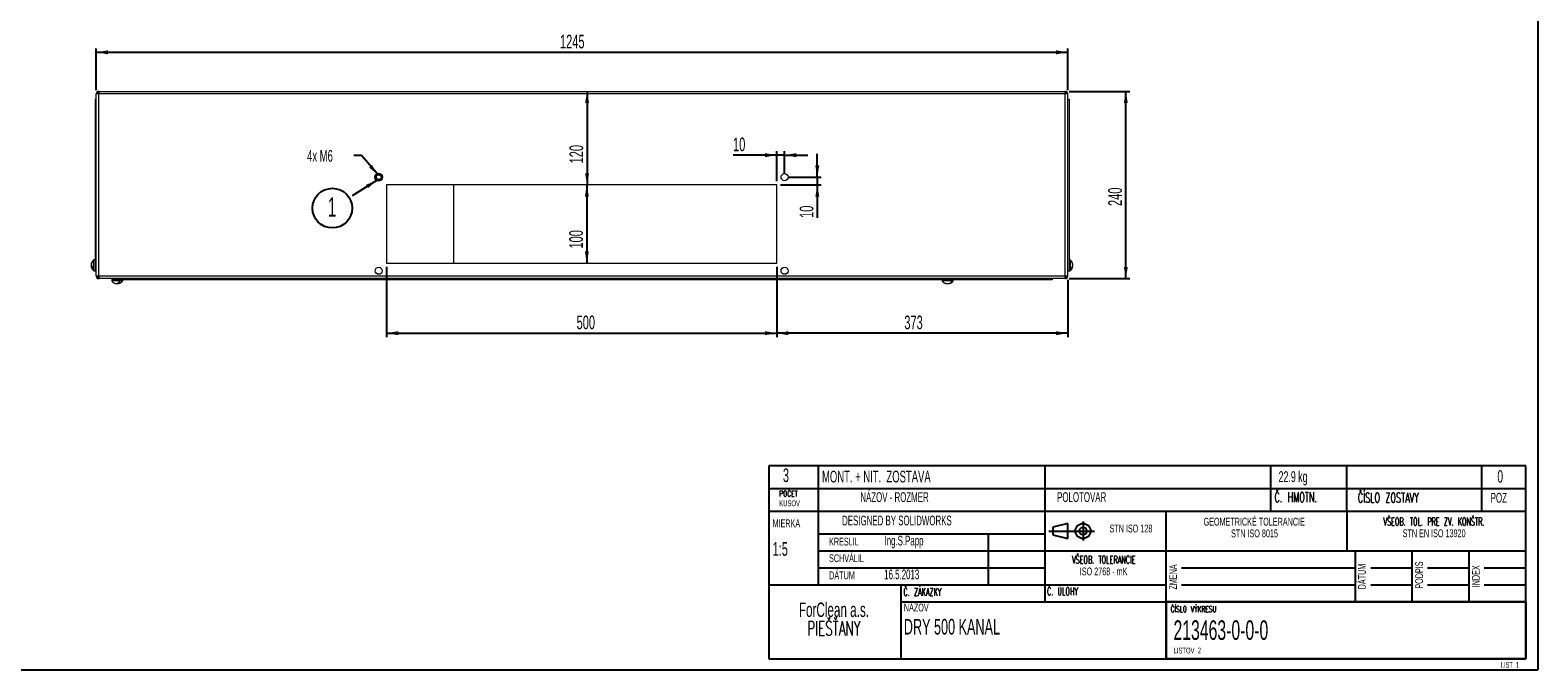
# Model space of a CAD drawing. Header units: millimetres. Extents: x -6 to 587, y -26 to 415.
# Tile 2 of 7: x 201 to 587, y 5 to 169. Entities that reach past the tile are written whole.
import ezdxf

# ---------------------------------------------------------------- set-up
doc = ezdxf.new("R2010")
doc.units = ezdxf.units.MM
for name, color, linetype in [('KOTY', 96, 'Continuous'), ('RAMIK', 7, 'Continuous'), ('RAZITKO', 7, 'Continuous'), ('RAZITKO-TEXT', 17, 'Continuous')]:
    doc.layers.add(name, color=color, linetype=linetype)
doc.styles.add('SLDTEXTSTYLE0', font='TXT', dxfattribs={"width": 0.605})
doc.styles.add('SLDTEXTSTYLE1', font='TXT', dxfattribs={"width": 0.605, "bigfont": 'bigfont'})
doc.styles.add('SLDTEXTSTYLE2', font='TXT', dxfattribs={"width": 0.575})
doc.dimstyles.new('SLDDIMSTYLE0', dxfattribs={"dimtxt": 3.5, "dimasz": 3, "dimexe": 0, "dimexo": 0.0625, "dimgap": 0.875, "dimtad": 1, "dimdec": 1, "dimlfac": 5, "dimrnd": 1e-09, "dimzin": 12, "dimdsep": 46, "dimtxsty": 'SLDTEXTSTYLE0', "dimsah": 1, "dimcen": 0.09, "dimadec": 0, "dimazin": 3, "dimtfac": 1, "dimtdec": 1, "dimtofl": 0, "dimtmove": 0, "dimatfit": 3, "dimfxl": 0, "dimfrac": 2, "dimtolj": 1, "dimtzin": 12, "dimarcsym": 0})
doc.dimstyles.new('SLDDIMSTYLE2', dxfattribs={"dimtxt": 0, "dimasz": 3, "dimexe": 0, "dimexo": 0.0625, "dimgap": 0, "dimtad": 0, "dimtih": 1, "dimtoh": 1, "dimdec": 0, "dimrnd": 1e-09, "dimzin": 0, "dimdsep": 46, "dimtxsty": 'Standard', "dimsah": 1, "dimcen": 0.09, "dimadec": 0, "dimazin": 0, "dimtfac": 3, "dimtdec": 0, "dimtofl": 0, "dimtmove": 0, "dimatfit": 3, "dimfxl": 0, "dimfrac": 2, "dimtolj": 1, "dimtzin": 0, "dimarcsym": 0})
doc.dimstyles.new('SLDDIMSTYLE3', dxfattribs={"dimtxt": 3.5, "dimasz": 3, "dimexe": 0, "dimexo": 0.0625, "dimgap": 0.875, "dimtad": 1, "dimdec": 1, "dimlfac": 5, "dimrnd": 1e-09, "dimzin": 12, "dimdsep": 46, "dimtxsty": 'SLDTEXTSTYLE0', "dimsah": 1, "dimcen": 0.09, "dimadec": 0, "dimazin": 3, "dimtfac": 1, "dimtdec": 1, "dimtmove": 0, "dimatfit": 0, "dimfxl": 0, "dimfrac": 2, "dimtolj": 1, "dimtzin": 12, "dimarcsym": 0})

# ---------------------------------------------------------------- blocks, each defined once
blk = doc.blocks.new('SW_NOTE_0')
at = {"layer": 'RAZITKO-TEXT', "color": 0, "char_height": 3.7, "attachment_point": 2}
for s, insert, style in [('ForClean a.s.', (15.61, 4.77), 'SLDTEXTSTYLE0'), ('PIEŠŤANY', (15.57, 0), 'SLDTEXTSTYLE1')]:
    blk.add_mtext(s, dxfattribs=dict(at, insert=insert, style=style))
blk = doc.blocks.new('SW_NOTE_1')
at = {"layer": 'RAZITKO-TEXT', "color": 0, "char_height": 2, "attachment_point": 2}
for s, insert, style in [('VŠEOB. TOL. PRE ZV. KONŠTR.', (20.34, 2.58), 'SLDTEXTSTYLE1'), ('STN EN ISO 13920', (20.39, -0.42), 'SLDTEXTSTYLE0')]:
    blk.add_mtext(s, dxfattribs=dict(at, insert=insert, style=style))
blk = doc.blocks.new('SW_NOTE_2')
at = {"layer": 'RAZITKO-TEXT', "color": 0, "char_height": 2, "attachment_point": 2}
for s, insert, style in [('VŠEOB. TOLERANCIE', (14, 2.58), 'SLDTEXTSTYLE1'), ('ISO 2768 - mK', (13.98, -0.42), 'SLDTEXTSTYLE0')]:
    blk.add_mtext(s, dxfattribs=dict(at, insert=insert, style=style))
blk = doc.blocks.new('SW_NOTE_3')
at = {"layer": 'RAZITKO-TEXT', "color": 0, "char_height": 2, "attachment_point": 2, "style": 'SLDTEXTSTYLE0'}
for s, insert in [('GEOMETRICKÉ TOLERANCIE', (18.87, 2.58)), ('STN ISO 8015', (18.95, -0.42))]:
    blk.add_mtext(s, dxfattribs=dict(at, insert=insert))
blk = doc.blocks.new('SW_NOTE_4')
at = {"layer": 'RAZITKO-TEXT', "color": 0, "char_height": 1.5, "attachment_point": 1}
for s, insert, style in [('POČET', (0, 1.93), 'SLDTEXTSTYLE1'), ('KUSOV', (0, -0.57), 'SLDTEXTSTYLE0')]:
    blk.add_mtext(s, dxfattribs=dict(at, insert=insert, style=style))
blk = doc.blocks.new('*D30')
at = {"layer": 'KOTY'}
for p, q in [((291.98, 108.27), (291.98, 90.28)), ((391.98, 108.27), (391.98, 90.28)), ((291.98, 91.28), (391.98, 91.28))]:
    blk.add_line(p, q, dxfattribs=at)
for points in [[(291.98, 91.28), (294.98, 90.78), (294.98, 91.79)], [(391.98, 91.28), (388.98, 91.79), (388.98, 90.78)]]:
    blk.add_solid(points, dxfattribs=at)
at = {"layer": 'KOTY', "insert": (340.69, 95.8, 65.85), "char_height": 3.5, "attachment_point": 1, "style": 'SLDTEXTSTYLE0'}
blk.add_mtext('500', dxfattribs=at)
blk = doc.blocks.new('*D31')
at = {"layer": 'KOTY'}
for p, q in [((391.98, 108.27), (391.98, 90.28)), ((466.58, 104.95), (466.58, 90.28)), ((466.58, 91.28), (391.98, 91.28))]:
    blk.add_line(p, q, dxfattribs=at)
for points in [[(391.98, 91.28), (394.98, 90.78), (394.98, 91.79)], [(466.58, 91.28), (463.58, 91.79), (463.58, 90.78)]]:
    blk.add_solid(points, dxfattribs=at)
at = {"layer": 'KOTY', "insert": (424.67, 95.8, 65.85), "char_height": 3.5, "attachment_point": 1, "style": 'SLDTEXTSTYLE0'}
blk.add_mtext('373', dxfattribs=at)
blk = doc.blocks.new('*D32')
at = {"layer": 'KOTY'}
blk.add_line((343.32, 129.27), (343.32, 109.27), dxfattribs=at)
for points in [[(343.32, 129.27), (342.81, 126.27), (343.83, 126.27)], [(343.32, 109.27), (343.83, 112.27), (342.81, 112.27)]]:
    blk.add_solid(points, dxfattribs=at)
at = {"layer": 'KOTY', "insert": (338.81, 112.98, 65.85), "char_height": 3.5, "attachment_point": 1, "rotation": 90, "style": 'SLDTEXTSTYLE0'}
blk.add_mtext('100', dxfattribs=at)
blk = doc.blocks.new('*D33')
at = {"layer": 'KOTY'}
blk.add_line((343.38, 153.27), (343.38, 129.27), dxfattribs=at)
for points in [[(343.38, 153.27), (342.87, 150.27), (343.89, 150.27)], [(343.38, 129.27), (343.89, 132.27), (342.87, 132.27)]]:
    blk.add_solid(points, dxfattribs=at)
at = {"layer": 'KOTY', "insert": (338.87, 134.8, 65.85), "char_height": 3.5, "attachment_point": 1, "rotation": 90, "style": 'SLDTEXTSTYLE0'}
blk.add_mtext('120', dxfattribs=at)
blk = doc.blocks.new('*D34')
at = {"layer": 'KOTY'}
for p, q in [((466.9, 153.27), (482.43, 153.27)), ((481.43, 105.27), (481.43, 153.27)), ((466.9, 105.27), (482.43, 105.27))]:
    blk.add_line(p, q, dxfattribs=at)
for points in [[(481.43, 153.27), (480.92, 150.27), (481.94, 150.27)], [(481.43, 105.27), (481.94, 108.27), (480.92, 108.27)]]:
    blk.add_solid(points, dxfattribs=at)
at = {"layer": 'KOTY', "insert": (476.92, 123.89, 65.85), "char_height": 3.5, "attachment_point": 1, "rotation": 90, "style": 'SLDTEXTSTYLE0'}
blk.add_mtext('240', dxfattribs=at)
blk = doc.blocks.new('*D35')
at = {"layer": 'KOTY'}
for p, q in [((391.98, 136.92), (380.78, 136.92)), ((391.98, 130.27), (391.98, 137.92)), ((393.98, 136.92), (391.98, 136.92)), ((393.98, 132.27), (393.98, 137.92)), ((393.98, 136.92), (399.98, 136.92))]:
    blk.add_line(p, q, dxfattribs=at)
for points in [[(391.98, 136.92), (388.98, 137.43), (388.98, 136.41)], [(393.98, 136.92), (396.98, 136.41), (396.98, 137.43)]]:
    blk.add_solid(points, dxfattribs=at)
at = {"layer": 'KOTY', "insert": (380.78, 141.43, 65.85), "char_height": 3.5, "attachment_point": 1, "style": 'SLDTEXTSTYLE0'}
blk.add_mtext('10', dxfattribs=at)
blk = doc.blocks.new('*D36')
at = {"layer": 'KOTY'}
for p, q in [((402.37, 131.27), (402.37, 137.27)), ((392.98, 129.27), (403.37, 129.27)), ((394.98, 131.27), (403.37, 131.27)), ((402.37, 131.27), (402.37, 129.27)), ((402.37, 129.27), (402.37, 120.83))]:
    blk.add_line(p, q, dxfattribs=at)
for points in [[(402.37, 131.27), (402.88, 134.27), (401.86, 134.27)], [(402.37, 129.27), (401.86, 126.27), (402.88, 126.27)]]:
    blk.add_solid(points, dxfattribs=at)
at = {"layer": 'KOTY', "insert": (397.86, 120.83, 65.85), "char_height": 3.5, "attachment_point": 1, "rotation": 90, "style": 'SLDTEXTSTYLE0'}
blk.add_mtext('10', dxfattribs=at)
blk = doc.blocks.new('*D37')
at = {"layer": 'KOTY'}
for p, q in [((217.58, 153.59), (217.58, 164.28)), ((217.58, 163.28), (466.58, 163.28)), ((466.58, 153.59), (466.58, 164.28))]:
    blk.add_line(p, q, dxfattribs=at)
for points in [[(217.58, 163.28), (220.58, 162.77), (220.58, 163.78)], [(466.58, 163.28), (463.58, 163.78), (463.58, 162.77)]]:
    blk.add_solid(points, dxfattribs=at)
at = {"layer": 'KOTY', "insert": (336.43, 167.79, 65.85), "char_height": 3.5, "attachment_point": 1, "style": 'SLDTEXTSTYLE0'}
blk.add_mtext('1245', dxfattribs=at)
blk = doc.blocks.new('SW_NOTE_17')
at = {"layer": 'KOTY', "color": 0}
blk.add_circle((-5.1, -3.18), 5.08, dxfattribs=at)
at = {"layer": 'KOTY', "color": 0, "insert": (-5.14, -0.42), "char_height": 5, "attachment_point": 2, "style": 'SLDTEXTSTYLE0'}
blk.add_mtext('1', dxfattribs=at)

msp = doc.modelspace()

# ---------------------------------------------------------------- linework, layer by layer
at = {"color": 7, "linetype": 'Continuous', "lineweight": 15}
for p, q in [((217.278, 151.274), (217.278, 107.274)), ((217.278, 151.274), (217.578, 151.274)), ((217.578, 105.954), (217.578, 152.594)), ((218.258, 152.594), (217.578, 152.594)), ((218.258, 153.274), (218.258, 152.974)), ((218.301, 153.274), (218.258, 153.274)), ((218.258, 105.954), (218.258, 152.594)), ((465.898, 152.594), (218.258, 152.594)), ((218.301, 153.274), (465.856, 153.274)), ((465.898, 153.274), (465.856, 153.274)), ((466.018, 152.674), (465.878, 152.674)), ((465.898, 153.274), (465.898, 152.974)), ((466.018, 152.974), (465.898, 152.974)), ((465.898, 105.954), (465.898, 152.594)), ((466.578, 152.594), (465.898, 152.594)), ((466.018, 152.674), (466.018, 152.974)), ((466.548, 152.594), (466.542, 152.611)), ((466.578, 105.954), (466.578, 152.594)), ((466.578, 151.274), (466.878, 151.274)), ((466.878, 151.274), (466.878, 107.274)), ((391.978, 129.274), (291.978, 129.274)), ((291.978, 129.274), (291.978, 109.274)), ((309.178, 129.274), (309.178, 109.274)), ((391.978, 109.274), (391.978, 129.274)), ((216.301, 108.951), (216.352, 108.951)), ((216.317, 108.674), (216.301, 108.616)), ((216.339, 108.616), (216.301, 108.616)), ((216.301, 108.398), (216.491, 108.398)), ((216.678, 107.908), (216.678, 108.243)), ((217.278, 110.074), (216.978, 110.074)), ((216.978, 107.274), (216.978, 110.074)), ((291.978, 109.274), (391.978, 109.274)), ((467.178, 110.074), (466.878, 110.074)), ((467.178, 110.074), (467.178, 109.645)), ((467.178, 109.645), (467.178, 107.274)), ((467.855, 108.392), (467.765, 108.392)), ((467.803, 108.957), (467.855, 108.957)), ((467.855, 108.68), (467.853, 108.68)), ((216.978, 107.274), (217.278, 107.274)), ((217.278, 107.274), (217.578, 107.274)), ((217.578, 105.954), (218.258, 105.954)), ((217.898, 105.954), (218.252, 105.601)), ((218.258, 105.954), (465.898, 105.954)), ((218.258, 105.274), (218.258, 105.574)), ((218.258, 105.274), (218.301, 105.274)), ((465.856, 105.274), (218.301, 105.274)), ((221.578, 105.274), (221.578, 104.974)), ((221.578, 104.974), (221.578, 104.674)), ((462.578, 104.974), (221.578, 104.974)), ((224.378, 104.674), (221.578, 104.674)), ((223.745, 104.374), (223.41, 104.374)), ((224.378, 104.674), (224.378, 104.974)), ((434.378, 104.974), (434.378, 104.674)), ((435.216, 104.674), (434.378, 104.674)), ((437.178, 104.674), (435.216, 104.674)), ((436.862, 104.374), (436.701, 104.374)), ((437.178, 104.674), (437.178, 104.974)), ((462.578, 105.274), (462.578, 104.974)), ((465.856, 105.274), (465.898, 105.274)), ((465.898, 105.954), (466.578, 105.954)), ((465.898, 105.274), (465.898, 105.574)), ((465.904, 105.601), (466.258, 105.954)), ((466.578, 107.274), (466.878, 107.274)), ((466.878, 107.274), (467.178, 107.274)), ((467.478, 108.023), (467.478, 107.746)), ((222.701, 103.998), (222.701, 104.048)), ((222.978, 104.013), (223.036, 103.998)), ((223.036, 104.036), (223.036, 103.998)), ((223.255, 103.998), (223.255, 104.187)), ((435.515, 103.998), (435.515, 104.049)), ((435.675, 103.998), (435.675, 104.051)), ((436.042, 103.998), (436.042, 104.027))]:
    msp.add_line(p, q, dxfattribs=at)
at = {"color": 8, "linetype": 'Continuous', "lineweight": 15}
for p, q in [((218.258, 152.594), (218.258, 152.954)), ((465.898, 152.594), (465.898, 152.674))]:
    msp.add_line(p, q, dxfattribs=at)
at = {"color": 7, "linetype": 'Continuous', "lineweight": 15, "flags": 128}
for points in [[(217.987, 152.86), (217.998, 152.864), (218.258, 152.954)], [(218.258, 105.594), (217.998, 105.684), (217.987, 105.689)], [(466.169, 105.689), (466.158, 105.684), (465.898, 105.594)], [(435.515, 104.027), (435.564, 104.016), (435.675, 103.998)]]:
    msp.add_lwpolyline(points, dxfattribs=at)
at = {"color": 7, "linetype": 'Continuous', "lineweight": 15}
for centre, radius in [((289.978, 131.274), 1), ((289.978, 131.274), 0.9), ((289.978, 131.274), 0.72), ((289.978, 131.274), 0.59), ((393.978, 131.274), 0.9), ((289.978, 107.274), 0.9), ((393.978, 107.274), 0.9)]:
    msp.add_circle(centre, radius, dxfattribs=at)
for centre, radius, start, end in [((218.258, 152.594), 0.68, 89.99896, 180.00053), ((218.258, 152.594), 0.38, 89.9982, 180.00135), ((224.084, 152.572), 5.826, 173.07767, 179.78198), ((460.072, 152.572), 5.826, 0.21802, 6.92233), ((465.898, 152.594), 0.68, 359.99947, 90.00104), ((465.898, 152.594), 0.38, 359.99865, 90.0018), ((466.018, 152.414), 0.26, 43.81306, 90), ((217.541, 108.779), 1.252, 160.22, 172.08152), ((217.541, 108.56), 1.252, 160.21993, 172.08174), ((217.099, 108.957), 0.829, 195.70264, 239.47312), ((217.536, 108.788), 1.246, 187.89886, 198.23739), ((217.521, 108.567), 1.232, 187.8781, 192.07503), ((217.099, 108.622), 0.829, 195.70264, 239.47312), ((218.028, 108.674), 1.75, 126.8699, 167.93899), ((218.028, 108.674), 1.75, 192.06101, 233.1301), ((216.858, 109.093), 0.506, 167.52645, 192.47355), ((466.128, 108.674), 1.75, 9.49246, 53.1301), ((466.128, 108.674), 1.75, 306.8699, 350.50754), ((466.765, 108.873), 1.109, 310.02661, 349.40547), ((466.765, 108.596), 1.109, 310.02661, 349.40547), ((466.975, 108.808), 0.893, 9.60697, 23.56299), ((466.93, 109.021), 0.875, 350.51334, 9.48666), ((466.975, 108.52), 0.893, 9.60729, 23.56289), ((466.922, 108.327), 0.883, 4.20308, 9.46272), ((466.908, 108.526), 0.959, 9.24221, 22.36195), ((218.258, 105.954), 0.68, 179.99947, 270.00104), ((218.258, 105.954), 0.38, 179.99865, 270.0018), ((224.084, 105.977), 5.826, 180.21802, 186.92233), ((222.978, 105.724), 1.75, 216.8699, 257.93899), ((222.696, 104.796), 0.829, 285.70125, 329.47325), ((223.031, 104.796), 0.829, 285.6997, 329.4748), ((222.978, 105.724), 1.75, 282.06101, 323.1301), ((435.778, 105.724), 1.75, 216.8699, 253.47091), ((435.682, 105.511), 1.526, 277.49085, 311.88912), ((435.843, 105.511), 1.526, 277.49046, 311.88919), ((435.778, 105.724), 1.75, 286.52909, 323.1301), ((460.072, 105.977), 5.826, 353.07767, 359.78198), ((465.898, 105.954), 0.68, 269.99896, 0.00053), ((465.898, 105.954), 0.38, 269.9982, 0.00135), ((222.56, 104.554), 0.507, 257.52956, 282.47044), ((222.874, 105.237), 1.252, 250.22137, 262.08399), ((223.092, 105.237), 1.252, 250.22137, 262.08399), ((222.865, 105.232), 1.247, 277.90022, 288.23673), ((223.085, 105.222), 1.237, 277.88234, 282.06301), ((435.7, 105.461), 1.475, 253.46155, 262.77655), ((435.624, 104.358), 0.377, 232.45381, 253.16476), ((435.577, 105.455), 1.408, 262.52326, 277.47674), ((435.572, 104.344), 0.362, 286.5527, 304.6941), ((435.99, 104.358), 0.377, 232.45274, 253.16813)]:
    msp.add_arc(centre, radius, start, end, dxfattribs=at)
at = {"layer": 'RAMIK'}
for p in [(587.019, 415), (5, 5)]:
    msp.add_line(p, (587.019, 5), dxfattribs=at)
at = {"layer": 'RAZITKO'}
for p, q in [((583.954, 57.317), (389.954, 57.317)), ((389.954, 57.317), (389.954, 7.847)), ((402.661, 45.677), (402.661, 57.317)), ((460.764, 45.677), (460.764, 57.317)), ((518.576, 45.677), (518.576, 57.317)), ((538.073, 45.677), (538.073, 57.317)), ((572.625, 45.677), (572.625, 57.317)), ((583.954, 22.397), (583.954, 57.317)), ((389.954, 51.497), (583.954, 51.497)), ((389.954, 45.677), (583.954, 45.677)), ((402.661, 26.762), (402.661, 45.677)), ((460.764, 22.397), (460.764, 45.677)), ((466.584, 42.524), (462.704, 41.554)), ((466.584, 38.644), (466.584, 42.524)), ((470.464, 43.009), (470.464, 38.159)), ((491.804, 22.397), (491.804, 45.677)), ((538.073, 45.677), (538.073, 35.492)), ((402.661, 39.857), (460.764, 39.857)), ((446.214, 26.762), (446.214, 39.857)), ((461.734, 40.584), (473.374, 40.584)), ((462.704, 41.554), (462.704, 39.614)), ((462.704, 39.614), (466.584, 38.644)), ((402.661, 35.492), (491.804, 35.492)), ((491.804, 35.492), (583.954, 35.492)), ((540.304, 22.397), (540.304, 35.492)), ((554.854, 22.397), (554.854, 35.492)), ((569.404, 22.397), (569.404, 35.492)), ((402.661, 31.127), (460.764, 31.127)), ((495.684, 31.127), (540.304, 31.127)), ((544.184, 31.127), (554.854, 31.127)), ((558.734, 31.127), (569.404, 31.127)), ((573.284, 31.127), (583.954, 31.127)), ((389.954, 26.762), (491.804, 26.762)), ((423.904, 7.847), (423.904, 26.762)), ((495.684, 26.762), (540.304, 26.762)), ((544.184, 26.762), (554.854, 26.762)), ((558.734, 26.762), (569.404, 26.762)), ((573.284, 26.762), (583.954, 26.762)), ((423.904, 22.397), (491.804, 22.397)), ((389.954, 7.847), (491.804, 7.847))]:
    msp.add_line(p, q, dxfattribs=at)
at = {"layer": 'RAZITKO', "lineweight": 30}
for p, q in [((583.954, 22.397), (491.804, 22.397)), ((491.804, 22.397), (491.804, 7.847)), ((583.954, 22.397), (583.954, 7.847)), ((583.954, 7.847), (491.804, 7.847))]:
    msp.add_line(p, q, dxfattribs=at)
at = {"layer": 'RAZITKO'}
for radius in [1.94, 0.97]:
    msp.add_circle((470.464, 40.584), radius, dxfattribs=at)

# ---------------------------------------------------------------- block references
at = {"layer": 'KOTY'}
msp.add_blockref('SW_NOTE_17', (283.195, 126.531), dxfattribs=at)
at = {"layer": 'RAZITKO-TEXT'}
for name, p in [('SW_NOTE_4', (392.615, 48.991)), ('SW_NOTE_3', (495.461, 41.394)), ('SW_NOTE_1', (540.05, 41.427)), ('SW_NOTE_2', (461.761, 31.644)), ('SW_NOTE_0', (391.028, 17.483))]:
    msp.add_blockref(name, p, dxfattribs=at)

# ---------------------------------------------------------------- texts
at = {"layer": 'KOTY', "insert": (271.623, 138.237), "char_height": 3, "attachment_point": 1, "style": 'SLDTEXTSTYLE0'}
msp.add_mtext('4x M6', dxfattribs=at)
at = {"layer": 'RAZITKO-TEXT'}
for s, insert, char_height, attachment_point, style in [('3', (393.552, 56.634), 3.5, 1, 'SLDTEXTSTYLE0'), ('MONT. + NIT.  ZOSTAVA', (403.582, 56.032), 3, 1, 'SLDTEXTSTYLE0'), ('22.9 kg', (520.578, 55.91), 2.8, 1, 'SLDTEXTSTYLE0'), ('0', (576.662, 56.168), 3.2, 1, 'SLDTEXTSTYLE0'), ('NÁZOV - ROZMER', (413.395, 50.528), 2.5, 1, 'SLDTEXTSTYLE0'), ('POLOTOVAR', (463.827, 50.528), 2.5, 1, 'SLDTEXTSTYLE0'), ('Č. HMOTN.', (519.535, 50.504), 2.5, 1, 'SLDTEXTSTYLE1'), ('ČÍSLO ZOSTAVY', (540.89, 50.362), 2.5, 1, 'SLDTEXTSTYLE1'), ('POZ', (574.94, 50.362), 2.5, 1, 'SLDTEXTSTYLE0'), ('MIERKA', (390.909, 43.561), 2, 1, 'SLDTEXTSTYLE0'), ('DESIGNED BY SOLIDWORKS', (408.724, 44.53), 2.5, 1, 'SLDTEXTSTYLE0'), ('KRESLIL', (405.394, 38.874), 2, 1, 'SLDTEXTSTYLE0'), ('Ing.S.Papp', (419.59, 39.389), 2.5, 1, 'SLDTEXTSTYLE0'), ('STN ISO 128', (482.748, 42.223), 2, 2, 'SLDTEXTSTYLE0'), ('1:5', (390.909, 37.736), 3.5, 1, 'SLDTEXTSTYLE0'), ('SCHVÁLIL', (405.383, 34.616), 2, 1, 'SLDTEXTSTYLE0'), ('DÁTUM', (405.417, 30.218), 2, 1, 'SLDTEXTSTYLE0'), ('16.5.2013', (419.506, 30.718), 2.5, 1, 'SLDTEXTSTYLE0'), ('Č. ZÁKAZKY', (424.445, 25.971), 2, 1, 'SLDTEXTSTYLE1'), ('Č. ÚLOHY', (461.25, 26.13), 2, 1, 'SLDTEXTSTYLE1'), ('NÁZOV', (424.551, 21.973), 2, 1, 'SLDTEXTSTYLE0'), ('ČÍSLO VÝKRESU', (492.899, 21.314), 1.5, 1, 'SLDTEXTSTYLE1'), ('DRY 500 KANAL', (424.551, 18.054), 4, 1, 'SLDTEXTSTYLE0'), ('213463-0-0-0', (493.645, 17.686), 5, 1, 'SLDTEXTSTYLE0'), ('LISTOV  2', (493.645, 10.7), 1.5, 1, 'SLDTEXTSTYLE0'), ('LIST  1', (577.564, 7.021), 1.5, 1, 'SLDTEXTSTYLE2')]:
    msp.add_mtext(s, dxfattribs=dict(at, insert=insert, char_height=char_height, attachment_point=attachment_point, style=style))
at = {"layer": 'RAZITKO-TEXT', "char_height": 2, "attachment_point": 2, "rotation": 90, "style": 'SLDTEXTSTYLE0'}
for s, insert in [('ZMENA', (492.549, 28.799)), ('DÁTUM', (540.935, 28.913)), ('PODPIS', (555.594, 29.287)), ('INDEX', (570.14, 28.968))]:
    msp.add_mtext(s, dxfattribs=dict(at, insert=insert))

# ---------------------------------------------------------------- dimensions: what is measured, and where the dimension line sits
at = {"layer": 'KOTY'}
for base, p1, p2, dimstyle, picture, middle in [((466.578, 163.275), (217.578, 152.594), (466.578, 152.594), 'SLDDIMSTYLE0', '*D37', (343.38, 163.275)), ((391.978, 136.922), (393.978, 131.274), (391.978, 129.274), 'SLDDIMSTYLE3', '*D35', (385.056, 136.922)), ((391.978, 91.284), (291.978, 109.274), (391.978, 109.274), 'SLDDIMSTYLE0', '*D30', (346.303, 91.284)), ((391.978, 91.284), (466.578, 105.954), (391.978, 109.274), 'SLDDIMSTYLE0', '*D31', (430.283, 91.284))]:
    dim = msp.add_linear_dim(base=base, p1=p1, p2=p2, dimstyle=dimstyle, dxfattribs=at)
    dim.commit()
    dim.dimension.update_dxf_attribs({"geometry": picture, "text_midpoint": middle, "dimtype": 160})
for base, p1, p2, dimstyle, picture, middle in [((343.38, 129.274), (465.898, 153.274), (391.978, 129.274), 'SLDDIMSTYLE0', '*D33', (343.38, 140.417)), ((481.428, 153.274), (465.898, 105.274), (465.898, 153.274), 'SLDDIMSTYLE0', '*D34', (481.428, 129.508)), ((402.37, 129.274), (393.978, 131.274), (391.978, 129.274), 'SLDDIMSTYLE3', '*D36', (402.37, 125.109)), ((343.318, 109.274), (391.978, 129.274), (391.978, 109.274), 'SLDDIMSTYLE0', '*D32', (343.318, 118.594))]:
    dim = msp.add_linear_dim(base=base, p1=p1, p2=p2, angle=90, dimstyle=dimstyle, dxfattribs=at)
    dim.commit()
    dim.dimension.update_dxf_attribs({"geometry": picture, "text_midpoint": middle, "dimtype": 160})

# ---------------------------------------------------------------- leaders
for points in [[(289.826, 131.845), (285.542, 136.802), (283.574, 136.802)], [(289.542, 130.487), (283.195, 126.531)]]:
    msp.add_leader(points, dimstyle='SLDDIMSTYLE2', dxfattribs=at)

doc.saveas('drawing.dxf')
